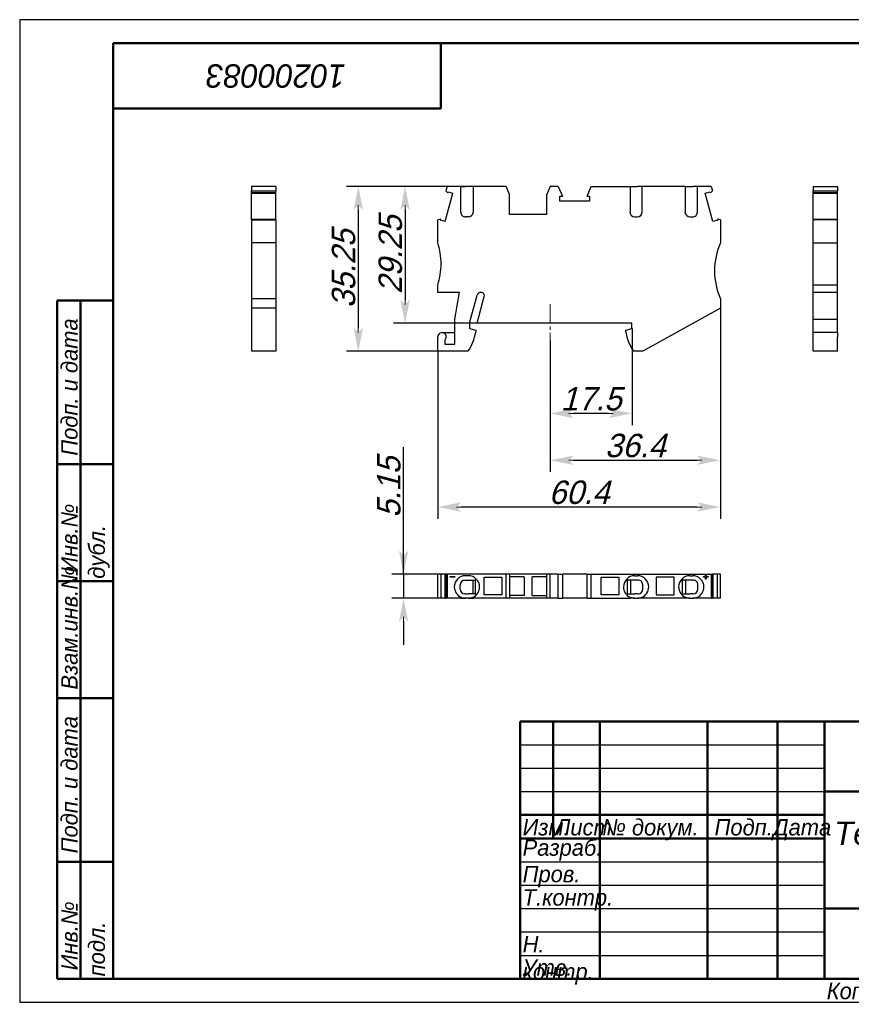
# Model space of a CAD drawing. Header units: millimetres. Extents: x 0 to 297, y 0 to 210.
# Tile 1 of 2: x 0 to 178, y 0 to 210. Entities that reach past the tile are written whole.
import ezdxf

# ---------------------------------------------------------------- set-up
doc = ezdxf.new("R2010")
doc.units = ezdxf.units.MM
doc.linetypes.add('CENTER2_per1_scale0.214923', pattern=[6.141435, 4.09429, -0.682382, 0.682382, -0.682382])
doc.styles.add('TextStyle_1', font='T-FLEX Type A.TTF', dxfattribs={"oblique": 15, "height": 5})
doc.dimstyles.new('DIM_ST_1', dxfattribs={"dimtxt": 5, "dimasz": 5, "dimexe": 2.5, "dimexo": 0, "dimtad": 1, "dimrnd": 0.01, "dimdsep": 46, "dimtxsty": 'TextStyle_1', "dimblk": 'Arrow_3_C7_Status', "dimcen": 0.09, "dimclrd": 7, "dimclre": 7, "dimclrt": 7, "dimazin": 0, "dimtfac": 1, "dimtdec": 0, "dimtmove": 0, "dimatfit": 0, "dimldrblk": 'NONE', "dimfxl": 1, "dimtvp": 1, "dimtolj": 1, "dimarcsym": 0})

# ---------------------------------------------------------------- blocks, each defined once
blk = doc.blocks.new('Arrow_3_C7_Status')
at = {"color": 7, "linetype": 'Continuous', "lineweight": 0}
blk.add_line((-1, 0), (-0.8, 0), dxfattribs=at)
at = {"color": 7}
blk.add_solid([(-1, -0.2), (0, 0), (-0.8, 0), (-1, 0.2)], dxfattribs=at)
blk = doc.blocks.new('*D5')
at = {"color": 7, "lineweight": -2}
for p, q in [((149.78, 148.31), (149.78, 113.33)), ((113.38, 141.37), (113.38, 113.33)), ((118.38, 115.83), (144.78, 115.83))]:
    blk.add_line(p, q, dxfattribs=at)
at = {"layer": 'Defpoints', "color": 0}
for p in [(149.78, 148.31), (113.38, 141.37), (149.78, 115.83)]:
    blk.add_point(p, dxfattribs=at)
at = {"color": 7, "lineweight": -2, "xscale": 5, "yscale": 5, "zscale": 5}
for p, rotation in [((113.38, 115.83), 180), ((149.78, 115.83), 360)]:
    blk.add_blockref('Arrow_3_C7_Status', p, dxfattribs=dict(at, rotation=rotation))
at = {"color": 7, "insert": (131.58, 118.95), "char_height": 5, "attachment_point": 5, "style": 'TextStyle_1'}
blk.add_mtext('\\A1;36.4{\\H0.5x;\\S^ ;}', dxfattribs=at)
blk = doc.blocks.new('_None')
blk = doc.blocks.new('*D6')
at = {"color": 7, "lineweight": -2}
for p, q in [((96.9, 174.36), (79.88, 174.36)), ((82.38, 169.36), (82.38, 150.11)), ((97.78, 145.11), (79.88, 145.11))]:
    blk.add_line(p, q, dxfattribs=at)
at = {"layer": 'Defpoints', "color": 0}
for p in [(96.9, 174.36), (82.38, 145.11), (97.78, 145.11)]:
    blk.add_point(p, dxfattribs=at)
at = {"color": 7, "lineweight": -2, "xscale": 5, "yscale": 5, "zscale": 5}
for p, rotation in [((82.38, 174.36), 89.99999999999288), ((82.38, 145.11), 269.9999999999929)]:
    blk.add_blockref('Arrow_3_C7_Status', p, dxfattribs=dict(at, rotation=rotation))
at = {"color": 7, "insert": (79.25, 159.74), "char_height": 5, "attachment_point": 5, "rotation": 90, "style": 'TextStyle_1'}
blk.add_mtext('\\A1;29.25{\\H0.5x;\\S^ ;}', dxfattribs=at)
blk = doc.blocks.new('*D7')
at = {"color": 7, "lineweight": -2}
for p, q in [((96.9, 174.36), (69.88, 174.36)), ((72.38, 169.36), (72.38, 144.11)), ((89.38, 139.11), (69.88, 139.11))]:
    blk.add_line(p, q, dxfattribs=at)
at = {"layer": 'Defpoints', "color": 0}
for p in [(96.9, 174.36), (72.38, 139.11), (89.38, 139.11)]:
    blk.add_point(p, dxfattribs=at)
at = {"color": 7, "lineweight": -2, "xscale": 5, "yscale": 5, "zscale": 5}
for p, rotation in [((72.38, 174.36), 89.99999999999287), ((72.38, 139.11), 269.9999999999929)]:
    blk.add_blockref('Arrow_3_C7_Status', p, dxfattribs=dict(at, rotation=rotation))
at = {"color": 7, "insert": (69.25, 156.74), "char_height": 5, "attachment_point": 5, "rotation": 90, "style": 'TextStyle_1'}
blk.add_mtext('\\A1;35.25{\\H0.5x;\\S^ ;}', dxfattribs=at)
blk = doc.blocks.new('*D8')
at = {"color": 7, "lineweight": -2}
for p, q in [((130.88, 144.01), (130.88, 123.33)), ((113.38, 141.37), (113.38, 123.33)), ((125.88, 125.83), (118.38, 125.83))]:
    blk.add_line(p, q, dxfattribs=at)
at = {"layer": 'Defpoints', "color": 0}
for p in [(130.88, 144.01), (113.38, 141.37), (113.38, 125.83)]:
    blk.add_point(p, dxfattribs=at)
at = {"color": 7, "lineweight": -2, "xscale": 5, "yscale": 5, "zscale": 5, "rotation": 180}
blk.add_blockref('Arrow_3_C7_Status', (113.38, 125.83), dxfattribs=at)
at = {"color": 7, "lineweight": -2, "xscale": 5, "yscale": 5, "zscale": 5}
blk.add_blockref('Arrow_3_C7_Status', (130.88, 125.83), dxfattribs=at)
at = {"color": 7, "insert": (122.13, 128.95), "char_height": 5, "attachment_point": 5, "style": 'TextStyle_1'}
blk.add_mtext('\\A1;17.5{\\H0.5x;\\S^ ;}', dxfattribs=at)
blk = doc.blocks.new('*D9')
at = {"color": 7, "lineweight": -2}
for p, q in [((149.78, 148.31), (149.78, 103.33)), ((89.38, 139.11), (89.38, 103.33)), ((144.78, 105.83), (94.38, 105.83))]:
    blk.add_line(p, q, dxfattribs=at)
at = {"layer": 'Defpoints', "color": 0}
for p in [(149.78, 148.31), (89.38, 139.11), (89.38, 105.83)]:
    blk.add_point(p, dxfattribs=at)
at = {"color": 7, "lineweight": -2, "xscale": 5, "yscale": 5, "zscale": 5, "rotation": 180}
blk.add_blockref('Arrow_3_C7_Status', (89.38, 105.83), dxfattribs=at)
at = {"color": 7, "lineweight": -2, "xscale": 5, "yscale": 5, "zscale": 5}
blk.add_blockref('Arrow_3_C7_Status', (149.78, 105.83), dxfattribs=at)
at = {"color": 7, "insert": (119.58, 108.95), "char_height": 5, "attachment_point": 5, "style": 'TextStyle_1'}
blk.add_mtext('\\A1;60.4{\\H0.5x;\\S^ ;}', dxfattribs=at)
blk = doc.blocks.new('*D10')
at = {"color": 7, "lineweight": -2}
for p, q in [((82.05, 91.49), (82.05, 118.59)), ((82.05, 96.49), (82.05, 101.49)), ((91.34, 91.49), (79.55, 91.49)), ((82.05, 91.49), (82.05, 86.34)), ((96.9, 86.34), (79.55, 86.34)), ((82.05, 81.34), (82.05, 76.34))]:
    blk.add_line(p, q, dxfattribs=at)
at = {"layer": 'Defpoints', "color": 0}
for p in [(91.34, 91.49), (82.05, 86.34), (96.9, 86.34)]:
    blk.add_point(p, dxfattribs=at)
at = {"color": 7, "lineweight": -2, "xscale": 5, "yscale": 5, "zscale": 5}
for p, rotation in [((82.05, 91.49), 269.9999999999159), ((82.05, 86.34), 89.9999999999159)]:
    blk.add_blockref('Arrow_3_C7_Status', p, dxfattribs=dict(at, rotation=rotation))
at = {"color": 7, "insert": (78.92, 110.04), "char_height": 5, "attachment_point": 5, "rotation": 90, "style": 'TextStyle_1'}
blk.add_mtext('\\A1;5.15{\\H0.5x;\\S^ ;}', dxfattribs=at)
blk = doc.blocks.new('_FR1Страница_1')
at = {"color": 7, "linetype": 'Continuous', "lineweight": 25}
for p, q in [((0, 210), (0, 0)), ((297, 210), (0, 210)), ((107, 55), (172, 55)), ((107, 50), (172, 50)), ((107, 45), (172, 45)), ((107, 30), (172, 30)), ((107, 25), (172, 25)), ((107, 20), (172, 20)), ((107, 15), (172, 15)), ((107, 10), (172, 10)), ((0, 0), (297, 0))]:
    blk.add_line(p, q, dxfattribs=at)
at = {"color": 7, "linetype": 'Continuous', "lineweight": 50}
for p, q in [((20, 5), (20, 205)), ((20, 205), (292, 205)), ((90, 191), (90, 205)), ((20, 191), (90, 191)), ((8, 5), (8, 150)), ((8, 150), (20, 150)), ((13, 150), (13, 5)), ((8, 115), (20, 115)), ((8, 90), (20, 90)), ((20, 65), (8, 65)), ((107, 5), (107, 60)), ((107, 60), (292, 60)), ((114, 60), (114, 35)), ((124, 60), (124, 5)), ((147, 60), (147, 5)), ((162, 60), (162, 5)), ((172, 60), (172, 5)), ((172, 45), (292, 45)), ((107, 40), (172, 40)), ((107, 35), (172, 35)), ((8, 30), (20, 30)), ((172, 20), (292, 20)), ((20, 5), (8, 5)), ((292, 5), (20, 5))]:
    blk.add_line(p, q, dxfattribs=at)
at = {"color": 7}
for s, insert, char_height, width, attachment_point, rotation in [('\\pl0.5;{\\fT-FLEX Type A|b0|i1;\\l\\C250;10200083 \\P}', (55, 198), 5, 72.5, 5, 180), ('\\pl0.5;{\\fT-FLEX Type A|b0|i1;\\l\\C250; Подп. и дата\\P}', (8.875, 115), 3.5, 36.75, 1, 90), ('\\pl0.5;{\\fT-FLEX Type A|b0|i1;\\l\\C250;\\P}', (16.5, 132.5), 3.5, 36.75, 5, 90), ('\\pl0.5;{\\fT-FLEX Type A|b0|i1;\\l\\C250; Инв.№ дубл.\\P}', (8.875, 90), 3.5, 26.75, 1, 90), ('\\pl0.5;{\\fT-FLEX Type A|b0|i1;\\l\\C250;\\P}', (16.5, 102.5), 3.5, 26.75, 5, 90), ('\\pl0.5;{\\fT-FLEX Type A|b0|i1;\\l\\C250; Взам.инв.№\\P}', (8.875, 65), 3.5, 26.75, 1, 90), ('\\pl0.5;{\\fT-FLEX Type A|b0|i1;\\l\\C250;\\P}', (16.5, 77.5), 3.5, 26.75, 5, 90), ('\\pl0.5;{\\fT-FLEX Type A|b0|i1;\\l\\C250; Подп. и дата\\P}', (8.875, 30), 3.5, 36.75, 1, 90), ('\\pl0.5;{\\fT-FLEX Type A|b0|i1;\\l\\C250;\\P}', (16.5, 47.5), 3.5, 36.75, 5, 90), ('\\pl0.5;{\\fT-FLEX Type A|b0|i1;\\l\\C250; Инв.№ подл.\\P}', (8.875, 5), 3.5, 26.75, 1, 90), ('\\pl0.5;{\\fT-FLEX Type A|b0|i1;\\l\\C250;\\H0.857143x;\\P}', (16.5, 17.5), 3.5, 26.75, 5, 90)]:
    blk.add_mtext(s, dxfattribs=dict(at, insert=insert, char_height=char_height, width=width, attachment_point=attachment_point, rotation=rotation))
at = {"color": 7, "char_height": 3.5}
for s, insert, width, attachment_point in [('{\\fT-FLEX Type A|b0|i1;\\l\\C250;\\P}', (110.5, 59.125), 8.75, 2), ('{\\fT-FLEX Type A|b0|i1;\\l\\C250;\\P}', (114, 59.125), 11.75, 1), ('{\\fT-FLEX Type A|b0|i1;\\l\\C250; \\P}', (124, 59.125), 24.75, 1), ('{\\fT-FLEX Type A|b0|i1;\\l\\C250;\\P}', (162, 59.125), 11.75, 1), ('{\\fT-FLEX Type A|b0|i1;\\l\\C250;\\fT-FLEX Type A|b0|i0;\\P}', (110.5, 54.125), 8.75, 2), ('{\\fT-FLEX Type A|b0|i1;\\l\\C250;\\P}', (114, 54.125), 11.75, 1), ('{\\fT-FLEX Type A|b0|i1;\\l\\C250; \\P}', (124, 54.125), 24.75, 1), ('{\\fT-FLEX Type A|b0|i1;\\l\\C250;\\P}', (162, 54.125), 11.75, 1), ('{\\fT-FLEX Type A|b0|i1;\\l\\C250;\\P}', (110.5, 49.125), 8.75, 2), ('{\\fT-FLEX Type A|b0|i1;\\l\\C250;\\P}', (114, 49.125), 11.75, 1), ('{\\fT-FLEX Type A|b0|i1;\\l\\C250; \\P}', (124, 49.125), 24.75, 1), ('{\\fT-FLEX Type A|b0|i1;\\l\\C250;\\P}', (162, 49.125), 11.75, 1), ('{\\fT-FLEX Type A|b0|i1;\\l\\C250; \\P}', (110.5, 44.125), 8.75, 2), ('{\\fT-FLEX Type A|b0|i1;\\l\\C250;\\P}', (114, 44.125), 11.75, 1), ('{\\fT-FLEX Type A|b0|i1;\\l\\C250; \\P}', (124, 44.125), 24.75, 1), ('{\\fT-FLEX Type A|b0|i1;\\l\\C250;\\P}', (162, 44.125), 11.75, 1), ('\\pl0.5;{\\fT-FLEX Type A|b0|i1;\\l\\C250;Изм.\\H0.857143x;\\P}', (107, 39.125), 8.75, 1), ('\\pl0.5;{\\fT-FLEX Type A|b0|i1;\\l\\C250;Лист\\fT-FLEX Type A|b0|i0;\\H0.857143x;\\P}', (114, 39.125), 11.75, 1), ('\\pl0.5;{\\fT-FLEX Type A|b0|i1;\\l\\C250;№ докум.\\P}', (124, 39.125), 24.75, 1), ('\\pl0.5;{\\fT-FLEX Type A|b0|i1;\\l\\C250;Подп.\\P}', (154.5, 39.125), 16.75, 2), ('\\pl0.5;{\\fT-FLEX Type A|b0|i1;\\l\\C250;Дата\\fT-FLEX Type A|b0|i0;\\H0.857143x;\\P}', (167, 39.125), 11.75, 2), ('\\pl0.5;{\\fT-FLEX Type A|b0|i1;\\l\\C250;Разраб.\\P}', (107, 32.5), 18.75, 4), ('\\pl0.5;{\\fT-FLEX Type A|b0|i1;\\l\\C250;\\P}', (124, 34.125), 24.75, 1), ('\\pl0.5;{\\fT-FLEX Type A|b0|i1;\\l\\C250;\\H0.857143x;\\P}', (162, 34.125), 11.75, 1), ('\\pl0.5;{\\fT-FLEX Type A|b0|i1;\\l\\C250;Пров.\\P}', (107, 29.125), 18.75, 1), ('\\pl0.5;{\\fT-FLEX Type A|b0|i1;\\l\\C250;\\P}', (124, 29.125), 24.75, 1), ('\\pl0.5;{\\fT-FLEX Type A|b0|i1;\\l\\C250;\\P}', (162, 29.125), 11.75, 1), ('\\pl0.5;{\\fT-FLEX Type A|b0|i1;\\l\\C250;Т.контр.\\P}', (107, 24.125), 18.75, 1), ('\\pl0.5;{\\fT-FLEX Type A|b0|i1;\\l\\C250;\\P}', (124, 24.125), 24.75, 1), ('\\pl0.5;{\\fT-FLEX Type A|b0|i1;\\l\\C250;\\H0.857143x;\\P}', (162, 24.125), 11.75, 1), ('\\pl0.5;{\\fT-FLEX Type A|b0|i1;\\l\\C250;\\P}', (107, 19.125), 18.75, 1), ('\\pl0.5;{\\fT-FLEX Type A|b0|i1;\\l\\C250;\\P}', (124, 19.125), 24.75, 1), ('\\pl0.5;{\\fT-FLEX Type A|b0|i1;\\l\\C250;\\P}', (162, 19.125), 11.75, 1), ('\\pl0.5;{\\fT-FLEX Type A|b0|i1;\\l\\C250;Н. контр.\\P}', (107, 14.125), 18.75, 1), ('\\pl0.5;{\\fT-FLEX Type A|b0|i1;\\l\\C250;\\P}', (124, 14.125), 24.75, 1), ('\\pl0.5;{\\fT-FLEX Type A|b0|i1;\\l\\C250;\\H0.857143x;\\P}', (162, 14.125), 11.75, 1), ('\\pl0.5;{\\fT-FLEX Type A|b0|i1;\\l\\C250;Утв.\\P}', (107, 9.125), 18.75, 1), ('\\pl0.5;{\\fT-FLEX Type A|b0|i1;\\l\\C250;\\P}', (124, 9.125), 24.75, 1), ('\\pl0.5;{\\fT-FLEX Type A|b0|i1;\\l\\C250;\\H0.857143x;\\P}', (162, 9.125), 11.75, 1), ('\\pl0.5;{\\fT-FLEX Type A|b0|i1;\\l\\C250;Копировал\\P}', (172, 4.125), 23.566, 1)]:
    blk.add_mtext(s, dxfattribs=dict(at, insert=insert, width=width, attachment_point=attachment_point))
at = {"color": 7, "insert": (207, 32.5), "char_height": 5, "width": 72.5, "attachment_point": 5, "line_spacing_factor": 0.69}
blk.add_mtext('\\pl0.5;{\\fT-FLEX Type A|b0|i1;\\l\\C250;Технический чертеж КНЗ2,5-3-Д/П-Л\\P}', dxfattribs=at)
blk = doc.blocks.new('Страница_1')
at = {"color": 7, "linetype": 'Continuous', "lineweight": 30}
for p, q in [((54.732, 174.364), (49.582, 174.364)), ((49.582, 174.364), (49.582, 173.401)), ((49.582, 172.968), (49.582, 173.401)), ((49.582, 173.401), (54.732, 173.401)), ((54.732, 172.968), (49.582, 172.968)), ((49.582, 172.954), (49.582, 172.964)), ((49.582, 167.389), (49.582, 172.954)), ((49.582, 172.954), (54.732, 172.954)), ((54.732, 174.364), (54.732, 173.401)), ((54.732, 172.968), (54.732, 173.401)), ((54.732, 172.954), (54.732, 172.964)), ((54.732, 167.389), (54.732, 172.954)), ((90.978, 166.845), (92.615, 172.954)), ((91.336, 174.364), (91.078, 173.401)), ((91.511, 172.968), (91.078, 173.401)), ((94.301, 174.364), (91.336, 174.364)), ((91.511, 172.968), (91.581, 173.231)), ((91.581, 173.231), (92.615, 172.954)), ((94.301, 168.864), (94.301, 174.364)), ((94.329, 174.364), (95.301, 174.364)), ((95.901, 174.364), (95.301, 174.364)), ((96.872, 174.364), (95.901, 174.364)), ((103.957, 174.364), (96.901, 174.364)), ((96.901, 174.364), (96.901, 168.864)), ((104.676, 172.664), (103.957, 174.364)), ((104.676, 168.364), (104.676, 172.664)), ((113.394, 174.364), (112.676, 172.664)), ((112.676, 168.364), (112.676, 172.664)), ((115.066, 174.364), (113.394, 174.364)), ((115.066, 174.364), (115.991, 172.259)), ((121.26, 172.259), (122.185, 174.364)), ((122.185, 174.364), (130.451, 174.364)), ((130.451, 174.364), (130.451, 168.864)), ((130.479, 174.364), (131.451, 174.364)), ((131.451, 174.364), (132.051, 174.364)), ((133.022, 174.364), (132.051, 174.364)), ((142.251, 174.364), (133.051, 174.364)), ((133.051, 168.864), (133.051, 174.364)), ((142.251, 174.364), (142.251, 168.864)), ((142.279, 174.364), (143.251, 174.364)), ((143.251, 174.364), (143.851, 174.364)), ((144.822, 174.364), (143.851, 174.364)), ((144.851, 168.864), (144.851, 174.364)), ((147.815, 174.364), (144.851, 174.364)), ((146.537, 172.954), (147.57, 173.231)), ((148.174, 166.845), (146.537, 172.954)), ((147.57, 173.231), (147.641, 172.968)), ((147.641, 172.968), (148.073, 173.401)), ((147.815, 174.364), (148.073, 173.401)), ((169.634, 174.364), (169.634, 173.401)), ((169.634, 174.364), (174.784, 174.364)), ((169.634, 173.401), (174.784, 173.401)), ((169.634, 172.968), (169.634, 173.401)), ((174.784, 172.968), (169.634, 172.968)), ((169.634, 172.964), (169.634, 172.954)), ((169.634, 172.954), (174.784, 172.954)), ((169.634, 167.389), (169.634, 172.954)), ((174.784, 174.364), (174.784, 173.401)), ((174.784, 172.968), (174.784, 173.401)), ((174.784, 172.964), (174.784, 172.954)), ((174.784, 167.389), (174.784, 172.954)), ((115.463, 171.189), (115.463, 172.259)), ((115.463, 172.259), (115.991, 172.259)), ((121.788, 171.189), (115.463, 171.189)), ((121.26, 172.259), (121.788, 172.259)), ((121.788, 172.259), (121.788, 171.189)), ((96.893, 168.742), (96.901, 168.864)), ((130.458, 168.742), (130.451, 168.864)), ((142.258, 168.742), (142.251, 168.864)), ((49.582, 167.213), (49.582, 167.385)), ((49.582, 167.385), (54.732, 167.385)), ((49.582, 167.213), (54.732, 167.213)), ((49.582, 167.213), (49.582, 162.314)), ((54.732, 167.213), (54.732, 167.385)), ((54.732, 167.213), (54.732, 162.314)), ((90.014, 167.385), (89.376, 167.213)), ((89.376, 162.314), (89.376, 167.213)), ((89.944, 167.122), (90.014, 167.385)), ((90.978, 166.845), (89.944, 167.122)), ((95.901, 167.864), (95.301, 167.864)), ((112.676, 168.364), (104.676, 168.364)), ((131.451, 167.864), (132.051, 167.864)), ((143.251, 167.864), (143.851, 167.864)), ((149.207, 167.122), (148.174, 166.845)), ((149.137, 167.385), (149.207, 167.122)), ((149.776, 167.213), (149.137, 167.385)), ((149.776, 167.213), (149.776, 162.314)), ((169.634, 167.385), (174.784, 167.385)), ((169.634, 167.385), (169.634, 167.213)), ((169.634, 162.314), (169.634, 167.213)), ((174.784, 167.213), (169.634, 167.213)), ((174.784, 167.385), (174.784, 167.213)), ((174.784, 162.314), (174.784, 167.213)), ((49.582, 162.314), (49.582, 156.314)), ((54.732, 162.314), (49.582, 162.314)), ((54.732, 162.314), (54.732, 156.314)), ((169.634, 162.314), (174.784, 162.314)), ((169.634, 157.814), (169.634, 162.314)), ((174.784, 157.814), (174.784, 162.314)), ((49.582, 156.314), (49.582, 150.314)), ((54.732, 156.314), (54.732, 150.314)), ((169.634, 153.314), (169.634, 157.814)), ((174.784, 153.314), (174.784, 157.814)), ((89.376, 151.714), (89.376, 153.314)), ((93.987, 151.714), (89.376, 151.714)), ((92.976, 145.975), (93.987, 151.714)), ((169.634, 153.314), (174.784, 153.314)), ((169.634, 151.714), (169.634, 153.314)), ((169.634, 145.975), (169.634, 151.714)), ((174.784, 151.714), (169.634, 151.714)), ((174.784, 151.714), (174.784, 153.314)), ((174.784, 145.975), (174.784, 151.714)), ((49.582, 150.314), (49.582, 148.314)), ((54.732, 150.314), (49.582, 150.314)), ((54.732, 150.314), (54.732, 148.314)), ((96.176, 145.114), (97.785, 151.121)), ((97.776, 145.114), (99.304, 150.817)), ((99.304, 150.817), (99.328, 150.998)), ((149.776, 150.314), (149.776, 148.314)), ((54.732, 148.314), (49.582, 148.314)), ((49.582, 148.314), (49.582, 139.114)), ((54.732, 148.314), (54.732, 139.114)), ((149.776, 148.314), (133.193, 139.114)), ((92.976, 140.614), (92.976, 145.975)), ((169.634, 143.114), (169.634, 145.975)), ((169.634, 145.975), (174.784, 145.975)), ((174.784, 143.118), (174.784, 145.975)), ((96.176, 145.114), (96.176, 144.014)), ((96.176, 144.014), (97.476, 143.665)), ((97.476, 143.665), (97.476, 143.214)), ((130.876, 145.114), (97.776, 145.114)), ((129.576, 143.665), (130.876, 144.014)), ((129.576, 143.214), (129.576, 143.665)), ((130.876, 144.014), (130.876, 145.114)), ((89.376, 139.114), (89.376, 142.214)), ((90.276, 143.114), (92.976, 143.114)), ((90.876, 141.543), (90.876, 140.614)), ((169.634, 142.214), (169.634, 143.114)), ((170.634, 143.114), (169.634, 143.114)), ((169.634, 139.114), (169.634, 142.214)), ((174.784, 143.114), (170.636, 143.114)), ((174.784, 143.114), (174.784, 142.214)), ((174.784, 139.114), (174.784, 142.214)), ((54.732, 139.114), (49.582, 139.114)), ((95.817, 139.114), (89.376, 139.114)), ((90.876, 140.614), (92.976, 140.614)), ((133.193, 139.114), (131.234, 139.114)), ((174.784, 139.114), (169.634, 139.114)), ((89.376, 86.339), (89.376, 91.489)), ((90.014, 91.489), (89.376, 91.489)), ((90.014, 91.489), (90.014, 86.339)), ((90.978, 91.489), (90.019, 91.489)), ((90.978, 86.339), (90.978, 91.489)), ((90.978, 91.489), (91.074, 91.489)), ((91.336, 91.489), (91.078, 91.489)), ((91.078, 91.489), (91.078, 86.339)), ((103.957, 91.489), (91.336, 91.489)), ((91.336, 91.489), (91.336, 86.339)), ((91.986, 90.809), (91.986, 91.009)), ((91.986, 91.009), (92.986, 91.009)), ((92.986, 90.809), (91.986, 90.809)), ((92.986, 91.009), (92.986, 90.809)), ((95.901, 91.139), (95.301, 91.139)), ((99.276, 90.839), (103.076, 90.839)), ((99.276, 87.039), (99.276, 90.839)), ((103.076, 90.839), (103.076, 87.039)), ((103.957, 86.339), (103.957, 91.489)), ((104.676, 91.489), (103.957, 91.489)), ((112.676, 91.489), (104.676, 91.489)), ((104.676, 91.489), (104.676, 86.339)), ((107.826, 90.914), (104.676, 90.914)), ((107.826, 90.914), (107.826, 86.914)), ((109.526, 86.914), (109.526, 90.914)), ((112.676, 90.914), (109.526, 90.914)), ((113.394, 91.489), (112.676, 91.489)), ((112.676, 86.339), (112.676, 91.489)), ((113.394, 86.339), (113.394, 91.489)), ((115.066, 91.489), (113.394, 91.489)), ((115.066, 86.339), (115.066, 91.489)), ((115.066, 91.489), (115.991, 91.489)), ((115.991, 91.489), (115.991, 86.339)), ((121.256, 91.489), (115.995, 91.489)), ((121.26, 86.339), (121.26, 91.489)), ((121.26, 91.489), (122.185, 91.489)), ((122.185, 86.339), (122.185, 91.489)), ((122.185, 91.489), (147.815, 91.489)), ((124.276, 87.039), (124.276, 90.839)), ((124.276, 90.839), (128.076, 90.839)), ((128.076, 90.839), (128.076, 87.039)), ((131.451, 91.139), (132.051, 91.139)), ((136.076, 90.839), (136.076, 87.039)), ((139.876, 90.839), (136.076, 90.839)), ((139.876, 87.039), (139.876, 90.839)), ((143.251, 91.139), (143.851, 91.139)), ((146.165, 90.809), (146.165, 91.009)), ((146.165, 91.009), (146.565, 91.009)), ((146.565, 90.809), (146.165, 90.809)), ((146.565, 91.009), (146.565, 91.409)), ((146.565, 91.409), (146.765, 91.409)), ((146.565, 90.409), (146.565, 90.809)), ((146.765, 91.409), (146.765, 91.009)), ((146.765, 91.009), (147.165, 91.009)), ((146.765, 90.809), (146.765, 90.409)), ((147.165, 90.809), (146.765, 90.809)), ((147.165, 91.009), (147.165, 90.809)), ((147.815, 91.489), (148.073, 91.489)), ((147.815, 91.489), (147.815, 86.339)), ((148.073, 86.339), (148.073, 91.489)), ((148.174, 91.489), (148.077, 91.489)), ((148.174, 91.489), (148.174, 86.339)), ((149.133, 91.489), (148.174, 91.489)), ((149.776, 91.489), (149.137, 91.489)), ((149.137, 86.339), (149.137, 91.489)), ((149.776, 86.339), (149.776, 91.489)), ((94.176, 88.739), (94.176, 89.189)), ((94.176, 88.289), (94.176, 88.739)), ((95.176, 90.189), (95.301, 90.189)), ((95.301, 90.189), (95.901, 90.189)), ((95.901, 90.189), (97.451, 90.189)), ((96.826, 90.189), (96.826, 87.289)), ((97.588, 90.445), (97.451, 90.341)), ((97.451, 87.136), (97.451, 90.341)), ((129.763, 90.445), (129.901, 90.341)), ((129.901, 87.136), (129.901, 90.341)), ((131.451, 90.189), (129.901, 90.189)), ((130.526, 90.189), (130.526, 87.289)), ((132.051, 90.189), (131.451, 90.189)), ((132.176, 90.189), (132.051, 90.189)), ((133.176, 88.739), (133.176, 89.189)), ((133.176, 88.289), (133.176, 88.739)), ((141.563, 90.445), (141.701, 90.341)), ((141.701, 87.136), (141.701, 90.341)), ((143.251, 90.189), (141.701, 90.189)), ((142.326, 90.189), (142.326, 87.289)), ((143.851, 90.189), (143.251, 90.189)), ((143.976, 90.189), (143.851, 90.189)), ((144.976, 88.739), (144.976, 89.189)), ((144.976, 88.289), (144.976, 88.739)), ((146.765, 90.409), (146.565, 90.409)), ((90.014, 86.339), (89.376, 86.339)), ((90.978, 86.339), (90.019, 86.339)), ((90.978, 86.339), (91.074, 86.339)), ((91.336, 86.339), (91.078, 86.339)), ((94.301, 86.339), (91.336, 86.339)), ((94.301, 86.557), (94.301, 86.339)), ((94.301, 86.339), (95.301, 86.339)), ((95.301, 87.289), (95.176, 87.289)), ((95.301, 87.289), (95.901, 87.289)), ((95.901, 86.339), (95.301, 86.339)), ((97.451, 87.289), (95.901, 87.289)), ((95.901, 86.339), (96.893, 86.339)), ((96.901, 86.557), (96.893, 86.553)), ((96.893, 86.339), (96.901, 86.339)), ((96.901, 86.339), (96.901, 86.557)), ((103.957, 86.339), (96.901, 86.339)), ((97.588, 87.032), (97.451, 87.136)), ((103.076, 87.039), (99.276, 87.039)), ((104.676, 86.339), (103.957, 86.339)), ((107.826, 86.914), (104.676, 86.914)), ((112.676, 86.339), (104.676, 86.339)), ((109.526, 86.914), (112.676, 86.914)), ((113.394, 86.339), (112.676, 86.339)), ((115.066, 86.339), (113.394, 86.339)), ((115.066, 86.339), (115.991, 86.339)), ((121.256, 86.339), (115.995, 86.339)), ((121.26, 86.339), (122.185, 86.339)), ((122.185, 86.339), (130.451, 86.339)), ((128.076, 87.039), (124.276, 87.039)), ((129.763, 87.032), (129.901, 87.136)), ((129.901, 87.289), (131.451, 87.289)), ((130.451, 86.557), (130.451, 86.339)), ((130.451, 86.557), (130.458, 86.553)), ((130.458, 86.339), (130.451, 86.339)), ((131.451, 86.339), (130.458, 86.339)), ((132.051, 87.289), (131.451, 87.289)), ((131.451, 86.339), (132.051, 86.339)), ((132.051, 87.289), (132.176, 87.289)), ((133.051, 86.339), (132.051, 86.339)), ((133.051, 86.339), (133.051, 86.557)), ((142.251, 86.339), (133.051, 86.339)), ((136.076, 87.039), (139.876, 87.039)), ((141.563, 87.032), (141.701, 87.136)), ((141.701, 87.289), (143.251, 87.289)), ((142.251, 86.557), (142.251, 86.339)), ((142.251, 86.557), (142.258, 86.553)), ((142.258, 86.339), (142.251, 86.339)), ((143.251, 86.339), (142.258, 86.339)), ((143.851, 87.289), (143.251, 87.289)), ((143.251, 86.339), (143.851, 86.339)), ((143.851, 87.289), (143.976, 87.289)), ((144.851, 86.339), (143.851, 86.339)), ((144.851, 86.339), (144.851, 86.557)), ((147.815, 86.339), (144.851, 86.339)), ((147.815, 86.339), (148.073, 86.339)), ((148.174, 86.339), (148.077, 86.339)), ((149.133, 86.339), (148.174, 86.339)), ((149.776, 86.339), (149.137, 86.339))]:
    blk.add_line(p, q, dxfattribs=at)
at = {"color": 7, "linetype": 'CENTER2_per1_scale0.214923', "lineweight": 15}
blk.add_line((113.376, 149.177), (113.376, 139.702), dxfattribs=at)
blk.add_line((113.376, 149.177), (113.376, 139.702), dxfattribs=at)
at = {"color": 7, "linetype": 'Continuous', "lineweight": 30}
for centre, radius, start, end in [((95.301, 168.864), 1, 179.99999, 270), ((95.901, 168.864), 1, 270, 353), ((131.451, 168.864), 1, 187, 270), ((132.051, 168.864), 1, 270, 0), ((143.251, 168.864), 1, 187, 270), ((143.851, 168.864), 1, 270, 0.00001), ((75.066, 157.814), 15, 0, 17.4576), ((163.523, 156.314), 15, 156.42182, 180), ((75.066, 157.814), 15, 342.5424, 0), ((163.523, 156.314), 15, 180, 203.57818), ((98.558, 150.914), 0.8, 73.31672, 165), ((98.628, 150.998), 0.7, 360, 76.79952), ((88.082, 144.629), 9.5, 324.50968, 351.4318), ((138.97, 144.629), 9.5, 188.5682, 215.49032), ((90.276, 142.214), 0.9, 0, 180.00001), ((90.276, 142.214), 0.9, 311.81031, 0), ((95.301, 88.739), 2.4, 90, 180), ((95.901, 88.739), 2.4, 360, 90), ((131.451, 88.739), 2.4, 90, 180), ((132.051, 88.739), 2.4, 360, 90), ((143.251, 88.739), 2.4, 90, 180), ((143.851, 88.739), 2.4, 359.99999, 90), ((95.301, 88.739), 2.4, 180, 245.37568), ((95.176, 89.189), 1, 90, 180), ((95.901, 88.739), 2.4, 294.62432, 360), ((131.451, 88.739), 2.4, 180, 245.37568), ((132.176, 89.189), 1, 359.99999, 90), ((132.051, 88.739), 2.4, 294.62432, 360), ((143.251, 88.739), 2.4, 180, 245.37568), ((143.976, 89.189), 1, 359.99999, 90), ((143.851, 88.739), 2.4, 294.62432, 359.99999), ((95.176, 88.289), 1, 180, 270), ((95.301, 88.739), 2.4, 245.37568, 270), ((95.901, 88.739), 2.4, 270, 294.4287), ((131.451, 88.739), 2.4, 245.57131, 270), ((132.051, 88.739), 2.4, 270, 294.62432), ((132.176, 88.289), 1, 270, 0), ((143.251, 88.739), 2.4, 245.57131, 270), ((143.851, 88.739), 2.4, 270, 294.62432), ((143.976, 88.289), 1, 270, 0)]:
    blk.add_arc(centre, radius, start, end, dxfattribs=at)
blk.add_blockref('_FR1Страница_1', (0, 0))
for base, p1, p2, angle, picture, middle in [((72.376, 139.114), (96.901, 174.364), (89.376, 139.114), 270, '*D7', (72.376, 156.739)), ((82.376, 145.114), (96.901, 174.364), (97.776, 145.114), 270, '*D6', (82.376, 159.739)), ((89.376, 105.829), (149.776, 148.314), (89.376, 139.114), 180, '*D9', (119.576, 105.829)), ((113.376, 125.829), (130.876, 144.014), (113.376, 141.369), 180, '*D8', (122.126, 125.829)), ((82.046, 86.339), (91.336, 91.489), (96.901, 86.339), 270, '*D10', (82.046, 110.037))]:
    dim = blk.add_linear_dim(base=base, p1=p1, p2=p2, angle=angle, text='<>{\\H0.5x;\\S^ ;}', dimstyle='DIM_ST_1')
    dim.commit()
    dim.dimension.update_dxf_attribs({"geometry": picture, "text_midpoint": middle, "dimtype": 160})
dim = blk.add_linear_dim(base=(149.776, 115.829), p1=(113.376, 141.369), p2=(149.776, 148.314), text='<>{\\H0.5x;\\S^ ;}', dimstyle='DIM_ST_1')
dim.commit()
dim.dimension.update_dxf_attribs({"geometry": '*D5', "text_midpoint": (131.576, 115.829), "dimtype": 160})

msp = doc.modelspace()

# ---------------------------------------------------------------- block references
msp.add_blockref('Страница_1', (0, 0))

doc.saveas('drawing.dxf')
